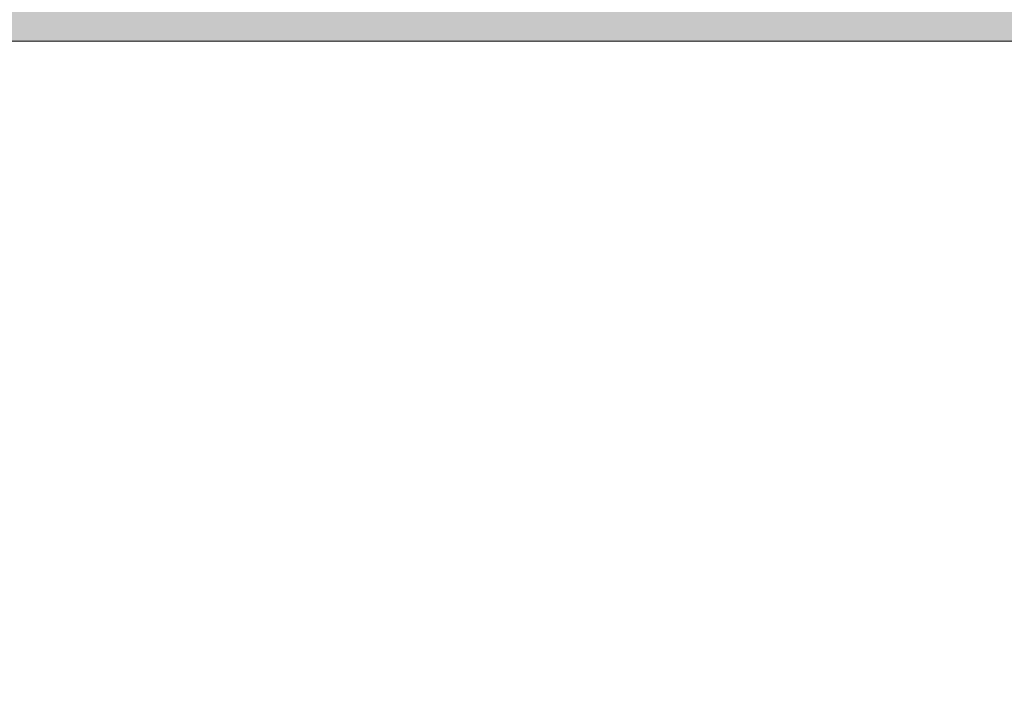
# Model space of a CAD drawing. Header units: metres. Extents: x 82 to 222, y -4 to 154.
# Tile 108 of 214: x 101.430302 to 101.4304108, y 102.4282411 to 102.4283157. Entities that reach past the tile are written whole.
import ezdxf

# ---------------------------------------------------------------- set-up
doc = ezdxf.new("R2010")
doc.units = ezdxf.units.M
doc.layers.add('A-WALL', color=7, linetype='Continuous', lineweight=5)
doc.layers.add('A-WALL-PATT', color=7, linetype='Continuous', true_color=0x2a2a2a)

msp = doc.modelspace()

# ---------------------------------------------------------------- hatches: boundary and pattern name
at = {"layer": 'A-WALL-PATT'}
h = msp.add_hatch(color=256, dxfattribs=at)
h.paths.add_polyline_path([(100.93262871, 102.42819576), (101.68157532, 102.4283726), (101.68149268, 102.77837259), (100.93262871, 102.77819577), (100.93262871, 102.71819579), (100.93582375, 102.71830581), (100.93582375, 102.61819223), (100.93262871, 102.61819223), (100.93262871, 102.4283726)])
h.paths.add_polyline_path([(102.98127119, 102.42867948), (104.48114341, 102.42903362), (104.48106077, 102.77903361), (102.98118855, 102.77867947)])
h.paths.add_polyline_path([(105.78083928, 102.4293405), (107.28157517, 102.42969485), (107.28149253, 102.77969485), (105.78075664, 102.77934049), (105.78083928, 102.42969485)])
h.paths.add_polyline_path([(108.58127103, 102.43000174), (110.08157509, 102.43035598), (110.08149245, 102.78035597), (108.58118839, 102.78000173), (108.58127095, 102.43035598)])
h.paths.add_polyline_path([(111.38127096, 102.43066287), (112.88157501, 102.43101711), (112.88149237, 102.7810171), (111.38118831, 102.78066286)])
h.paths.add_polyline_path([(114.18127088, 102.431324), (116.68127731, 102.43191429), (116.68119467, 102.78191428), (114.18118824, 102.78132399)])
h.paths.add_polyline_path([(120.781193, 102.43288235), (123.58127062, 102.4335435), (123.58118797, 102.78354349), (120.78111036, 102.78288234)])
h.paths.add_polyline_path([(127.6812705, 102.43451158), (130.48127042, 102.43517271), (130.48118778, 102.7851727), (127.68118786, 102.78451158)])
h.paths.add_polyline_path([(134.58127031, 102.4361408), (136.88157434, 102.43668394), (136.8814917, 102.78668393), (134.58118767, 102.78614079)])
h.paths.add_polyline_path([(138.18127021, 102.43699082), (139.68157426, 102.43734507), (139.68149162, 102.78734506), (138.18118757, 102.78699081), (138.18127012, 102.43734507)])
h.paths.add_polyline_path([(140.98127013, 102.43765195), (142.48157419, 102.4380062), (142.48149154, 102.78800619), (140.98118749, 102.78765194)])
h.paths.add_polyline_path([(143.78127005, 102.43831308), (145.28157411, 102.43866733), (145.28149147, 102.78866732), (143.78118741, 102.78831307)])
h.paths.add_polyline_path([(146.58126997, 102.43897421), (148.07305211, 102.43932645), (148.07296947, 102.78932644), (146.58118733, 102.7889742), (146.58126989, 102.43932645)])
h.paths.add_polyline_path([(149.37274798, 102.43963333), (149.78126989, 102.43972979), (149.78118724, 102.78972978), (149.37266534, 102.78963332), (149.37274796, 102.43972979)])

# ---------------------------------------------------------------- linework, layer by layer
at = {"layer": 'A-WALL', "lineweight": 20}
msp.add_line((101.68157532, 102.4283726), (100.93262871, 102.42819576), dxfattribs=at)

doc.saveas('drawing.dxf')
